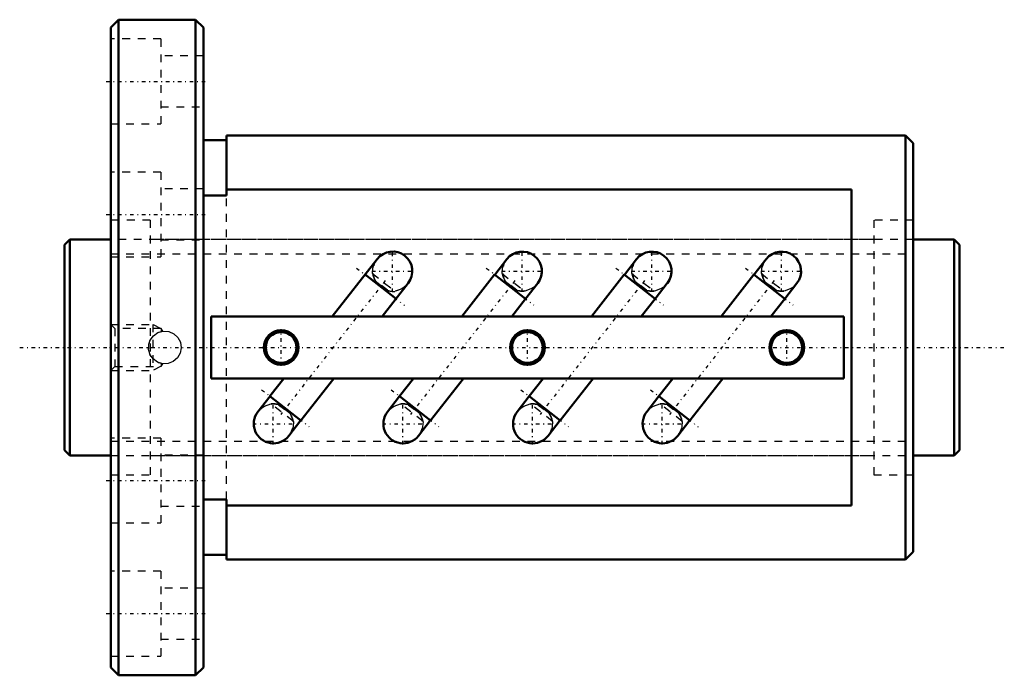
# Model space of a CAD drawing. Header units: millimetres. Extents: x -6 to 122, y -42 to 42.
import ezdxf

# ---------------------------------------------------------------- set-up
doc = ezdxf.new("R2010")
doc.units = ezdxf.units.MM
doc.linetypes.add('Center', pattern=[1.5, 0.45, -0.5, 0.05, -0.5])
doc.linetypes.add('Dashed', pattern=[2, 1, -1])
for name, color, linetype, lineweight in [('2d ConnectionPoints', 7, 'Continuous', 50), ('AM_0', 7, 'Continuous', 50), ('AM_5', 3, 'Continuous', 25), ('AM_7', 7, 'Center', 25), ('AM_9', 6, 'Dashed', 25)]:
    doc.layers.add(name, color=color, linetype=linetype, lineweight=lineweight)

# ---------------------------------------------------------------- blocks, each defined once
blk = doc.blocks.new('1_BIF2806V_10RR_Nut_0_in_BIF2806V_10RRG0_116LC0_000_0')
at = {"layer": 'AM_0'}
for p, q in [((7, 42.5), (6, 41.5)), ((17, 42.5), (7, 42.5)), ((7, 42.5), (7, -42.5)), ((18, 41.5), (17, 42.5)), ((17, 42.5), (17, -42.5)), ((6, 41.5), (6, -41.5)), ((18, 41.5), (18, -41.5)), ((21, 26.9), (18, 26.9)), ((21, 27.5), (21, 19.69)), ((109, 27.5), (21, 27.5)), ((110, 26.5), (109, 27.5)), ((109, 27.5), (109, -27.5)), ((110, 26.5), (110, -26.5)), ((102, 20.5), (21, 20.5)), ((102, -20.5), (102, 20.5)), ((21, 19.69), (18, 19.69)), ((40.52, 11.46), (34.69, 4)), ((57.33, 11.45), (55.76, 9.44)), ((74.13, 11.45), (72.56, 9.44)), ((90.93, 11.45), (89.36, 9.44)), ((42.97, 6.31), (38.95, 9.45)), ((55.75, 9.45), (51.49, 4)), ((55.75, 9.45), (59.77, 6.31)), ((72.55, 9.45), (68.29, 4)), ((72.55, 9.45), (76.57, 6.31)), ((89.35, 9.45), (85.09, 4)), ((89.35, 9.45), (93.37, 6.31)), ((41.16, 4), (44.54, 8.32)), ((59.76, 6.32), (61.33, 8.33)), ((76.56, 6.32), (78.13, 8.33)), ((93.36, 6.32), (94.93, 8.33)), ((57.96, 4), (59.77, 6.31)), ((74.76, 4), (76.57, 6.31)), ((91.56, 4), (93.37, 6.31)), ((101, 4), (19, 4)), ((19, 4), (19, -4)), ((101, -4), (101, 4)), ((19, -4), (101, -4)), ((28.44, -4), (26.63, -6.31)), ((30.65, -9.45), (34.91, -4)), ((45.24, -4), (43.43, -6.31)), ((47.45, -9.45), (51.71, -4)), ((62.04, -4), (60.23, -6.31)), ((64.25, -9.45), (68.51, -4)), ((78.84, -4), (77.03, -6.31)), ((81.05, -9.45), (85.31, -4)), ((26.64, -6.32), (25.07, -8.33)), ((26.63, -6.31), (30.65, -9.45)), ((43.44, -6.32), (41.87, -8.33)), ((43.43, -6.31), (47.45, -9.45)), ((60.24, -6.32), (58.67, -8.33)), ((60.23, -6.31), (64.25, -9.45)), ((77.04, -6.32), (75.47, -8.33)), ((77.03, -6.31), (81.05, -9.45)), ((29.07, -11.45), (30.64, -9.44)), ((45.87, -11.45), (47.44, -9.44)), ((62.67, -11.45), (64.24, -9.44)), ((79.47, -11.45), (81.04, -9.44)), ((18, -19.69), (21, -19.69)), ((21, -19.69), (21, -27.5)), ((21, -20.5), (102, -20.5)), ((109, -27.5), (110, -26.5)), ((18, -26.9), (21, -26.9)), ((21, -27.5), (109, -27.5)), ((6, -41.5), (7, -42.5)), ((17, -42.5), (18, -41.5)), ((7, -42.5), (17, -42.5))]:
    blk.add_line(p, q, dxfattribs=at)
for centre, radius in [((28.08, 0), 2.25), ((28.08, 0), 2), ((60, 0), 2.25), ((60, 0), 2), ((93.6, 0), 2.25), ((93.6, 0), 2)]:
    blk.add_circle(centre, radius, dxfattribs=at)
for centre, radius, start, end in [((42.53, 9.89), 2.55, 322, 142), ((59.33, 9.89), 2.54, 322, 142), ((76.13, 9.89), 2.54, 322, 142), ((92.93, 9.89), 2.54, 322, 142), ((27.07, -9.89), 2.54, 142, 322), ((43.87, -9.89), 2.54, 142, 322), ((60.67, -9.89), 2.54, 142, 322), ((77.47, -9.89), 2.54, 142, 322)]:
    blk.add_arc(centre, radius, start, end, dxfattribs=at)
at = {"layer": 'AM_5', "linetype": 'Dashed'}
for p, q in [((6, 3), (11.44, 3)), ((12.44, 2.46), (11.44, 3)), ((11.44, 3), (11.44, -3)), ((12.44, -2.46), (11.44, -3)), ((6, -3), (11.44, -3))]:
    blk.add_line(p, q, dxfattribs=at)
at = {"layer": 'AM_7'}
for p, q in [((5.4, 34.5), (18.6, 34.5)), ((5.4, 17.25), (18.6, 17.25)), ((42.53, 7.21), (42.53, 12.57)), ((59.33, 7.22), (59.33, 12.56)), ((76.13, 7.22), (76.13, 12.56)), ((92.93, 7.22), (92.93, 12.56)), ((37.85, 10.3), (44.06, 5.46)), ((54.67, 10.29), (60.85, 5.47)), ((71.47, 10.29), (77.65, 5.47)), ((88.27, 10.29), (94.45, 5.47)), ((39.85, 9.89), (45.2, 9.89)), ((56.66, 9.89), (61.99, 9.89)), ((73.46, 9.89), (78.79, 9.89)), ((90.26, 9.89), (95.59, 9.89)), ((41.57, 8.67), (28.03, -8.67)), ((58.37, 8.67), (44.83, -8.67)), ((75.17, 8.67), (61.63, -8.67)), ((91.97, 8.67), (78.43, -8.67)), ((28.08, -2.36), (28.08, 2.36)), ((60, -2.36), (60, 2.36)), ((93.6, -2.36), (93.6, 2.36)), ((25.55, -5.47), (31.73, -10.29)), ((42.35, -5.47), (48.53, -10.29)), ((59.15, -5.47), (65.33, -10.29)), ((75.95, -5.47), (82.13, -10.29)), ((27.07, -12.56), (27.07, -7.22)), ((43.87, -12.56), (43.87, -7.22)), ((60.67, -12.56), (60.67, -7.22)), ((77.47, -12.56), (77.47, -7.22)), ((24.41, -9.89), (29.74, -9.89)), ((41.21, -9.89), (46.54, -9.89)), ((58.01, -9.89), (63.34, -9.89)), ((74.81, -9.89), (80.14, -9.89)), ((5.4, -17.25), (18.6, -17.25)), ((5.4, -34.5), (18.6, -34.5))]:
    blk.add_line(p, q, dxfattribs=at)
at = {"layer": 'AM_9'}
for p, q in [((12.5, 40), (6, 40)), ((12.5, 40), (12.5, 29)), ((18, 37.8), (12.5, 37.8)), ((12.5, 31.2), (18, 31.2)), ((6, 29), (12.5, 29)), ((12.5, 22.75), (6, 22.75)), ((12.5, 22.75), (12.5, 11.75)), ((18, 20.55), (12.5, 20.55)), ((21, -19.69), (21, 19.69)), ((11.1, 16.5), (6, 16.5)), ((11.1, 16.5), (11.1, -16.5)), ((110, 16.5), (104.9, 16.5)), ((104.9, 16.5), (104.9, -16.5)), ((104.9, 14), (11.1, 14)), ((12.5, 13.95), (18, 13.95)), ((6, 11.75), (12.5, 11.75)), ((39.92, 9.59), (42.87, 7.29)), ((56.73, 9.58), (59.66, 7.29)), ((73.53, 9.58), (76.46, 7.29)), ((90.33, 9.58), (93.26, 7.29)), ((40.3, 8.65), (40.18, 8.49)), ((40.28, 8.63), (41.84, 7.41)), ((41.86, 7.43), (40.3, 8.65)), ((57.12, 8.63), (57, 8.47)), ((57.1, 8.61), (58.62, 7.42)), ((58.64, 7.44), (57.12, 8.63)), ((73.92, 8.63), (73.8, 8.47)), ((73.9, 8.61), (75.42, 7.42)), ((75.44, 7.44), (73.92, 8.63)), ((90.72, 8.63), (90.6, 8.47)), ((90.7, 8.61), (92.22, 7.42)), ((92.24, 7.44), (90.72, 8.63)), ((41.86, 7.43), (41.74, 7.27)), ((58.64, 7.44), (58.52, 7.29)), ((75.44, 7.44), (75.32, 7.29)), ((92.24, 7.44), (92.12, 7.29)), ((6.54, 2.46), (6, 3)), ((12.55, 2.46), (6.54, 2.46)), ((6.54, 2.46), (6.54, -2.46)), ((12.23, 1.98), (12.55, 2.08)), ((12.75, 2.11), (12.55, 2.46)), ((12.55, 2.46), (12.55, 2.08)), ((11.08, 0.91), (11.12, 0.99)), ((11.22, -1.16), (11.07, -0.89)), ((6, -3), (6.54, -2.46)), ((6.54, -2.46), (12.55, -2.46)), ((12.55, -2.08), (12.55, -2.46)), ((12.55, -2.46), (12.75, -2.11)), ((29.67, -9.58), (26.74, -7.29)), ((27.76, -7.44), (27.88, -7.29)), ((27.76, -7.44), (29.28, -8.63)), ((29.3, -8.61), (27.78, -7.42)), ((46.47, -9.58), (43.54, -7.29)), ((44.56, -7.44), (44.68, -7.29)), ((44.56, -7.44), (46.08, -8.63)), ((46.1, -8.61), (44.58, -7.42)), ((63.27, -9.58), (60.34, -7.29)), ((61.36, -7.44), (61.48, -7.29)), ((61.36, -7.44), (62.88, -8.63)), ((62.9, -8.61), (61.38, -7.42)), ((80.07, -9.58), (77.14, -7.29)), ((78.16, -7.44), (78.28, -7.29)), ((78.16, -7.44), (79.68, -8.63)), ((79.7, -8.61), (78.18, -7.42)), ((29.28, -8.63), (29.4, -8.47)), ((46.08, -8.63), (46.2, -8.47)), ((62.88, -8.63), (63, -8.47)), ((79.68, -8.63), (79.8, -8.47)), ((12.5, -11.75), (6, -11.75)), ((12.5, -11.75), (12.5, -22.75)), ((11.1, -14), (104.9, -14)), ((18, -13.95), (12.5, -13.95)), ((6, -16.5), (11.1, -16.5)), ((104.9, -16.5), (110, -16.5)), ((12.5, -20.55), (18, -20.55)), ((6, -22.75), (12.5, -22.75)), ((12.5, -29), (6, -29)), ((12.5, -29), (12.5, -40)), ((18, -31.2), (12.5, -31.2)), ((12.5, -37.8), (18, -37.8)), ((6, -40), (12.5, -40))]:
    blk.add_line(p, q, dxfattribs=at)
for points in [[(39.92, 9.59), (39.98, 10.29), (40.09, 10.7), (40.28, 11.1), (40.48, 11.41)], [(56.73, 9.58), (56.78, 10.27), (56.89, 10.68), (57.07, 11.07), (57.28, 11.4)], [(73.53, 9.58), (73.58, 10.27), (73.69, 10.68), (73.87, 11.07), (74.08, 11.4)], [(90.33, 9.58), (90.38, 10.27), (90.49, 10.68), (90.67, 11.07), (90.88, 11.4)], [(44.51, 8.29), (44.34, 8.09), (44.02, 7.81), (43.64, 7.57), (42.87, 7.29)], [(61.3, 8.29), (61.15, 8.12), (60.83, 7.83), (60.46, 7.59), (59.66, 7.29)], [(78.1, 8.29), (77.95, 8.12), (77.63, 7.83), (77.26, 7.59), (76.46, 7.29)], [(94.9, 8.29), (94.75, 8.12), (94.43, 7.83), (94.06, 7.59), (93.26, 7.29)], [(11.1, 0.95), (11.52, 1.53), (12.11, 1.93), (12.8, 2.12), (13.51, 2.06), (14.16, 1.78), (14.68, 1.3), (15.02, 0.67), (15.12, -0.04), (15, -0.73), (14.65, -1.34), (14.11, -1.81), (13.44, -2.08), (12.73, -2.11), (12.06, -1.91), (11.49, -1.49), (11.1, -0.95)], [(12.55, 2.08), (12.71, 2.1), (12.75, 2.11)], [(11.1, -0.95), (10.89, -0.27), (10.92, 0.44), (11.1, 0.95)], [(12.55, -2.08), (12.2, -1.97), (12.09, -1.92)], [(25.1, -8.29), (25.25, -8.12), (25.57, -7.83), (25.94, -7.59), (26.74, -7.29)], [(41.9, -8.29), (42.05, -8.12), (42.37, -7.83), (42.74, -7.59), (43.54, -7.29)], [(58.7, -8.29), (58.85, -8.12), (59.17, -7.83), (59.54, -7.59), (60.34, -7.29)], [(75.5, -8.29), (75.65, -8.12), (75.97, -7.83), (76.34, -7.59), (77.14, -7.29)], [(29.67, -9.58), (29.62, -10.27), (29.51, -10.68), (29.33, -11.07), (29.12, -11.4)], [(46.47, -9.58), (46.42, -10.27), (46.31, -10.68), (46.13, -11.07), (45.92, -11.4)], [(63.27, -9.58), (63.22, -10.27), (63.11, -10.68), (62.93, -11.07), (62.72, -11.4)], [(80.07, -9.58), (80.02, -10.27), (79.91, -10.68), (79.73, -11.07), (79.52, -11.4)]]:
    blk.add_lwpolyline(points, dxfattribs=at)
for centre, radius, start, end in [((42.53, 9.89), 2.55, 142, 209.1565), ((59.33, 9.89), 2.54, 142, 209.6981), ((76.13, 9.89), 2.54, 142, 209.6981), ((92.93, 9.89), 2.54, 142, 209.6981), ((42.53, 9.89), 2.55, 232, 322), ((59.33, 9.89), 2.54, 254.3019, 322), ((76.13, 9.89), 2.54, 254.3019, 322), ((92.93, 9.89), 2.54, 254.3019, 322), ((13, 0), 2.12, 177.1565, 184.9809), ((27.07, -9.89), 2.54, 74.3019, 142), ((43.87, -9.89), 2.54, 74.3019, 142), ((60.67, -9.89), 2.54, 74.3019, 142), ((77.47, -9.89), 2.54, 74.3019, 142), ((27.07, -9.89), 2.54, 322, 29.6981), ((43.87, -9.89), 2.54, 322, 29.6981), ((60.67, -9.89), 2.54, 322, 29.6981), ((77.47, -9.89), 2.54, 322, 29.6981)]:
    blk.add_arc(centre, radius, start, end, dxfattribs=at)
for centre, major_axis, start_param, end_param in [((42.32, 9.62), (2.01, -1.57), 3.887218, 4.313695), ((59.12, 9.62), (2, -1.56), 3.89086, 4.323147), ((75.92, 9.62), (2, -1.56), 3.89086, 4.323147), ((92.72, 9.62), (2, -1.56), 3.89086, 4.323147), ((42.32, 9.62), (2.01, -1.57), 5.111083, 5.53756), ((59.12, 9.62), (2, -1.56), 5.101631, 5.533918), ((75.92, 9.62), (2, -1.56), 5.101631, 5.533918), ((92.72, 9.62), (2, -1.56), 5.101631, 5.533918), ((27.28, -9.62), (-2, 1.56), 5.101631, 5.533918), ((44.08, -9.62), (-2, 1.56), 5.101631, 5.533918), ((60.88, -9.62), (-2, 1.56), 5.101631, 5.533918), ((77.68, -9.62), (-2, 1.56), 5.101631, 5.533918), ((27.28, -9.62), (-2, 1.56), 3.89086, 4.323147), ((44.08, -9.62), (-2, 1.56), 3.89086, 4.323147), ((60.88, -9.62), (-2, 1.56), 3.89086, 4.323147), ((77.68, -9.62), (-2, 1.56), 3.89086, 4.323147)]:
    blk.add_ellipse(centre, major_axis=major_axis, ratio=0.866025, start_param=start_param, end_param=end_param, dxfattribs=at)
blk = doc.blocks.new('2_BIF2806V_10RR000_Shaft_0_in_BIF2806V_10RRG0_116LC0_000_0')
at = {"layer": 'AM_0'}
for p, q in [((0.7, 14), (0, 13.3)), ((0, 13.3), (0, -13.3)), ((6, 14), (0.7, 14)), ((0.7, 14), (0.7, -14)), ((115.3, 14), (110, 14)), ((116, 13.3), (115.3, 14)), ((115.3, 14), (115.3, -14)), ((116, 13.3), (116, -13.3)), ((0, -13.3), (0.7, -14)), ((0.7, -14), (6, -14)), ((110, -14), (115.3, -14)), ((115.3, -14), (116, -13.3))]:
    blk.add_line(p, q, dxfattribs=at)
at = {"layer": 'AM_5', "linetype": 'Dashed'}
for p, q in [((6, 12.1595), (110, 12.1595)), ((6, -12.1595), (110, -12.1595))]:
    blk.add_line(p, q, dxfattribs=at)
at = {"layer": 'AM_7'}
blk.add_line((-5.8, 0), (121.8, 0), dxfattribs=at)
at = {"layer": 'AM_9'}
for p, q in [((110, 14), (6, 14)), ((6, -14), (110, -14))]:
    blk.add_line(p, q, dxfattribs=at)

msp = doc.modelspace()

# ---------------------------------------------------------------- linework, layer by layer
at = {"layer": '2d ConnectionPoints'}
for p in [(0, 0), (6, 0)]:
    msp.add_point(p, dxfattribs=at)

# ---------------------------------------------------------------- block references
for name in ['1_BIF2806V_10RR_Nut_0_in_BIF2806V_10RRG0_116LC0_000_0', '2_BIF2806V_10RR000_Shaft_0_in_BIF2806V_10RRG0_116LC0_000_0']:
    msp.add_blockref(name, (0, 0))

doc.saveas('drawing.dxf')
